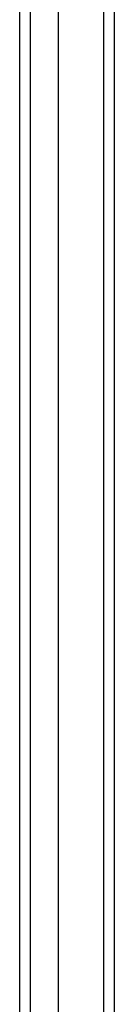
# Model space of a CAD drawing. Header units: inches. Extents: x 19 to 488, y 53 to 230.
# Tile 61 of 121: x 262.394 to 263.26, y 133.393 to 142.393. Entities that reach past the tile are written whole.
import ezdxf

# ---------------------------------------------------------------- set-up
doc = ezdxf.new("R2010")
doc.units = ezdxf.units.IN
doc.header["$MEASUREMENT"] = 0
doc.layers.add('Visible Edges(ANSI)', color=7, linetype='Continuous', lineweight=25)
doc.layers.add('Visible Tangent Edges(ANSI)', color=7, linetype='Continuous', lineweight=25)

msp = doc.modelspace()

# ---------------------------------------------------------------- linework, layer by layer
at = {"layer": 'Visible Edges(ANSI)'}
for p, q in [((262.7487, 125.1013), (262.7487, 159.684)), ((262.3943, 125.2898), (262.3943, 159.4955)), ((263.2605, 159.5186), (263.2605, 125.2666))]:
    msp.add_line(p, q, dxfattribs=at)
at = {"layer": 'Visible Tangent Edges(ANSI)'}
for p, q in [((263.1615, 160.2936), (263.1615, 124.4916)), ((262.4933, 125.1598), (262.4933, 159.6255))]:
    msp.add_line(p, q, dxfattribs=at)

doc.saveas('drawing.dxf')
